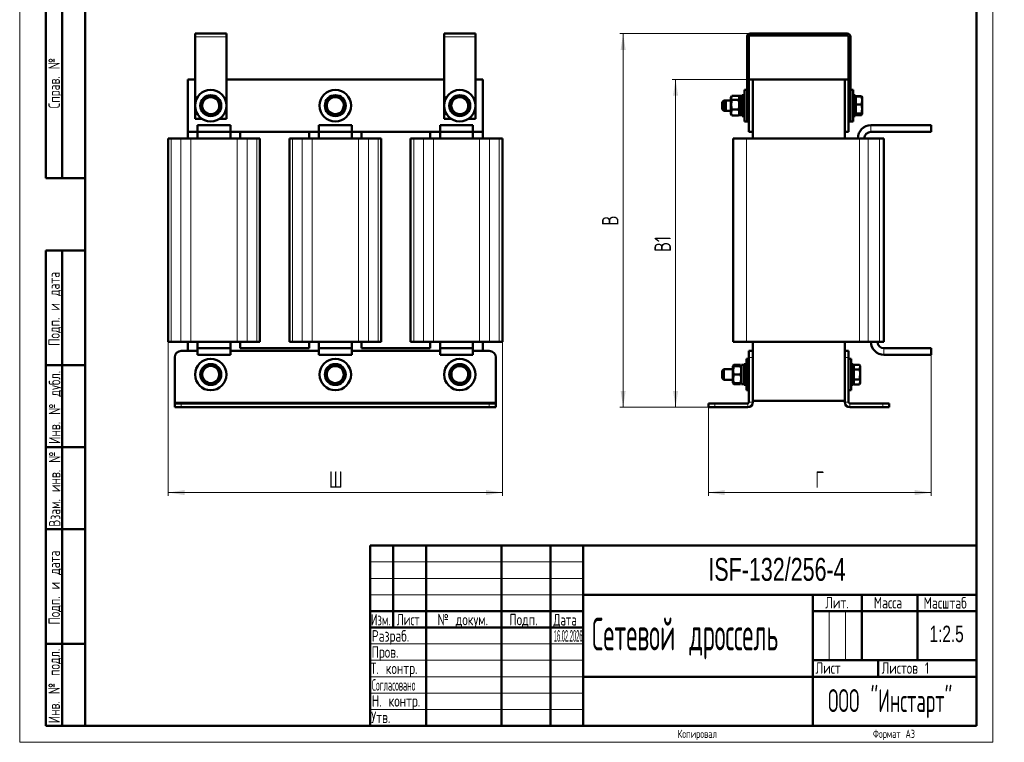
# Model space of a CAD drawing. Header units: millimetres. Extents: x 0 to 751, y 0 to 1050.
# Tile 1 of 2: x 0 to 751, y 0 to 551. Entities that reach past the tile are written whole.
import ezdxf

# ---------------------------------------------------------------- set-up
doc = ezdxf.new("R2010")
doc.units = ezdxf.units.MM
doc.header["$LTSCALE"] = 2.5
doc.linetypes.add('SLD-Сплошная', pattern=[0])
doc.styles.add('SLDTEXTSTYLE0', font='TXT', dxfattribs={"width": 0.7})
doc.styles.add('SLDTEXTSTYLE1', font='TXT', dxfattribs={"width": 0.7, "bigfont": 'bigfont'})
doc.styles.add('SLDTEXTSTYLE2', font='TXT', dxfattribs={"width": 0.705079, "bigfont": 'bigfont'})
doc.styles.add('SLDTEXTSTYLE3', font='TXT', dxfattribs={"width": 0.648852, "bigfont": 'bigfont'})
doc.styles.add('SLDTEXTSTYLE4', font='TXT', dxfattribs={"width": 0.632021, "bigfont": 'bigfont'})
doc.styles.add('SLDTEXTSTYLE5', font='TXT', dxfattribs={"width": 0.625377, "bigfont": 'bigfont'})
doc.styles.add('SLDTEXTSTYLE6', font='TXT', dxfattribs={"width": 0.561593, "bigfont": 'bigfont'})
doc.styles.add('SLDTEXTSTYLE7', font='TXT', dxfattribs={"width": 0.496631, "bigfont": 'bigfont'})
doc.styles.add('SLDTEXTSTYLE8', font='TXT', dxfattribs={"width": 0.300199})
doc.styles.add('SLDTEXTSTYLE9', font='TXT', dxfattribs={"width": 0.482389, "bigfont": 'bigfont'})
doc.dimstyles.new('SLDDIMSTYLE0', dxfattribs={"dimtxt": 12.5, "dimasz": 12.5, "dimexe": 0, "dimexo": 0.0625, "dimgap": 3.125, "dimtad": 2, "dimdec": 1, "dimrnd": 1e-09, "dimzin": 12, "dimdsep": 46, "dimtxsty": 'SLDTEXTSTYLE0', "dimsah": 1, "dimcen": 0.09, "dimadec": 0, "dimazin": 3, "dimtfac": 1, "dimtdec": 3, "dimtofl": 0, "dimtmove": 0, "dimatfit": 3, "dimfxl": 0, "dimfrac": 2, "dimtolj": 1, "dimtzin": 12, "dimarcsym": 0})

# ---------------------------------------------------------------- blocks, each defined once
blk = doc.blocks.new('_D')
at = {"color": 7, "linetype": 'SLD-Сплошная', "lineweight": 0}
for p, q in [((113.27, 305.37), (113.27, 187.9)), ((368.27, 305.37), (368.27, 187.9)), ((113.27, 190.4), (368.27, 190.4))]:
    blk.add_line(p, q, dxfattribs=at)
at = {"color": 7, "linetype": 'SLD-Сплошная', "lineweight": 18}
for points in [[(113.27, 190.4), (125.77, 188.48), (125.77, 192.32)], [(368.27, 190.4), (355.77, 192.32), (355.77, 188.48)]]:
    blk.add_solid(points, dxfattribs=at)
at = {"color": 7, "linetype": 'SLD-Сплошная', "lineweight": 18, "insert": (235.88, 206.51), "char_height": 12.5, "attachment_point": 1, "style": 'SLDTEXTSTYLE1'}
blk.add_mtext('Ш', dxfattribs=at)
blk = doc.blocks.new('_D_1')
at = {"color": 7, "linetype": 'SLD-Сплошная', "lineweight": 0}
for p, q in [((559.36, 505.4), (497.89, 505.4)), ((500.39, 255.4), (500.39, 505.4)), ((525.36, 255.4), (497.89, 255.4))]:
    blk.add_line(p, q, dxfattribs=at)
at = {"color": 7, "linetype": 'SLD-Сплошная', "lineweight": 18}
for points in [[(500.39, 505.4), (498.47, 492.9), (502.31, 492.9)], [(500.39, 255.4), (502.31, 267.9), (498.47, 267.9)]]:
    blk.add_solid(points, dxfattribs=at)
at = {"color": 7, "linetype": 'SLD-Сплошная', "lineweight": 18, "insert": (484.28, 373.73), "char_height": 12.5, "attachment_point": 1, "rotation": 90, "style": 'SLDTEXTSTYLE1'}
blk.add_mtext('В1', dxfattribs=at)
blk = doc.blocks.new('_D_2')
at = {"color": 7, "linetype": 'SLD-Сплошная', "lineweight": 0}
for p, q in [((557.36, 540.4), (457.89, 540.4)), ((460.39, 540.4), (460.39, 255.4)), ((525.36, 255.4), (457.89, 255.4))]:
    blk.add_line(p, q, dxfattribs=at)
at = {"color": 7, "linetype": 'SLD-Сплошная', "lineweight": 18}
for points in [[(460.39, 540.4), (458.47, 527.9), (462.31, 527.9)], [(460.39, 255.4), (462.31, 267.9), (458.47, 267.9)]]:
    blk.add_solid(points, dxfattribs=at)
at = {"color": 7, "linetype": 'SLD-Сплошная', "lineweight": 18, "insert": (444.28, 393.9), "char_height": 12.5, "attachment_point": 1, "rotation": 90, "style": 'SLDTEXTSTYLE1'}
blk.add_mtext('В', dxfattribs=at)
blk = doc.blocks.new('_D_3')
at = {"color": 7, "linetype": 'SLD-Сплошная', "lineweight": 0}
for p, q in [((695.39, 295.37), (695.39, 187.9)), ((525.39, 255.37), (525.39, 187.9)), ((525.39, 190.4), (695.39, 190.4))]:
    blk.add_line(p, q, dxfattribs=at)
at = {"color": 7, "linetype": 'SLD-Сплошная', "lineweight": 18}
for points in [[(525.39, 190.4), (537.89, 188.48), (537.89, 192.32)], [(695.39, 190.4), (682.89, 192.32), (682.89, 188.48)]]:
    blk.add_solid(points, dxfattribs=at)
at = {"color": 7, "linetype": 'SLD-Сплошная', "lineweight": 18, "insert": (606.84, 206.51), "char_height": 12.5, "attachment_point": 1, "style": 'SLDTEXTSTYLE1'}
blk.add_mtext('Г', dxfattribs=at)

msp = doc.modelspace()

# ---------------------------------------------------------------- linework, layer by layer
at = {"color": 7, "linetype": 'SLD-Сплошная', "lineweight": 18}
for p, q in [((0, 1050), (0, 0)), ((742.5, 1050), (742.5, 0)), ((267.5, 137.5), (430, 137.5)), ((267.5, 125), (430, 125)), ((267.5, 112.5), (430, 112.5)), ((617.5, 100), (617.5, 62.5)), ((630, 100), (630, 62.5)), ((267.5, 75), (430, 75)), ((267.5, 62.5), (430, 62.5)), ((267.5, 50), (430, 50)), ((267.5, 37.5), (430, 37.5)), ((267.5, 25), (430, 25)), ((0, 0), (742.5, 0))]:
    msp.add_line(p, q, dxfattribs=at)
at = {"color": 7, "linetype": 'SLD-Сплошная', "lineweight": 50}
for p, q in [((50, 1037.5), (50, 12.5)), ((50, 1037.5), (50, 12.5)), ((730, 12.5), (730, 1037.5)), ((20, 430), (20, 730)), ((20, 430), (20, 730)), ((32.5, 430), (32.5, 730)), ((32.5, 430), (32.5, 730)), ((133.77, 540.4), (157.77, 540.4)), ((133.77, 537.9), (133.77, 540.4)), ((133.77, 537.9), (133.77, 475.4)), ((157.77, 540.4), (157.77, 537.9)), ((157.77, 475.4), (157.77, 537.9)), ((323.77, 537.9), (323.77, 540.4)), ((323.77, 540.4), (347.77, 540.4)), ((323.77, 537.9), (323.77, 475.4)), ((347.77, 540.4), (347.77, 537.9)), ((347.77, 475.4), (347.77, 537.9)), ((554.89, 475.4), (554.89, 537.9)), ((556.39, 505.4), (556.39, 537.9)), ((557.39, 540.4), (631.39, 540.4)), ((557.39, 538.9), (631.39, 538.9)), ((632.39, 537.9), (632.39, 505.4)), ((633.89, 537.9), (633.89, 475.4)), ((128.27, 505.4), (128.27, 465.4)), ((133.77, 505.4), (128.27, 505.4)), ((323.77, 505.4), (157.77, 505.4)), ((353.27, 505.4), (347.77, 505.4)), ((353.27, 465.4), (353.27, 505.4)), ((556.39, 505.4), (556.39, 465.4)), ((556.39, 505.4), (559.39, 505.4)), ((559.39, 505.4), (559.39, 465.4)), ((559.39, 505.4), (559.39, 460.4)), ((559.39, 505.4), (629.39, 505.4)), ((629.39, 505.4), (629.39, 465.4)), ((629.39, 505.4), (632.39, 505.4)), ((629.39, 505.4), (629.39, 460.4)), ((632.39, 505.4), (632.39, 465.4)), ((554.89, 497.4), (552.89, 497.4)), ((552.89, 473.4), (552.89, 497.4)), ((635.89, 497.4), (633.89, 497.4)), ((635.89, 473.4), (635.89, 497.4)), ((138.32, 486.27), (140.56, 489.28)), ((142.8, 492.29), (146.53, 491.85)), ((150.26, 491.42), (151.74, 487.97)), ((236.56, 491.61), (240.3, 491.88)), ((244.04, 492.15), (246.15, 489.05)), ((330.22, 490.45), (333.79, 491.59)), ((337.37, 492.73), (340.14, 490.21)), ((537.24, 489.4), (535.99, 488.15)), ((538.74, 489.4), (537.24, 489.4)), ((537.24, 489.4), (537.24, 481.4)), ((538.74, 489.4), (537.49, 488.15)), ((542.49, 489.4), (538.74, 489.4)), ((538.74, 489.4), (538.74, 481.4)), ((543.16, 492.56), (542.49, 491.4)), ((542.49, 479.4), (542.49, 491.4)), ((548.42, 492.86), (543.36, 492.86)), ((548.42, 489.8), (543.36, 489.8)), ((549.29, 492.76), (548.48, 492.76)), ((549.29, 491.4), (548.64, 492.53)), ((551.29, 492.8), (549.29, 492.8)), ((549.29, 478), (549.29, 492.8)), ((552.89, 493.4), (551.29, 493.4)), ((551.29, 477.4), (551.29, 493.4)), ((637.49, 493.4), (635.89, 493.4)), ((637.49, 477.4), (637.49, 493.4)), ((637.79, 492.15), (637.49, 492.15)), ((637.79, 491.61), (637.49, 491.61)), ((637.79, 491.27), (637.49, 490.97)), ((642.21, 492.73), (637.79, 492.73)), ((637.79, 492.73), (637.79, 492.29)), ((642.21, 492.29), (637.79, 492.29)), ((637.79, 492.29), (637.79, 486.27)), ((642.49, 492.22), (642.21, 492.73)), ((642.21, 492.29), (642.79, 491.85)), ((642.21, 486.27), (642.79, 489.28)), ((642.79, 491.9), (642.57, 492.27)), ((642.79, 489.28), (642.79, 491.9)), ((642.79, 482.83), (642.79, 489.28)), ((141.29, 479.38), (139.8, 482.83)), ((153.23, 484.52), (150.98, 481.52)), ((233.29, 484.85), (234.92, 488.23)), ((237.5, 478.64), (235.39, 481.75)), ((248.26, 485.95), (246.62, 482.57)), ((328.62, 483.11), (329.42, 486.78)), ((342.92, 487.68), (342.12, 484.02)), ((535.99, 482.65), (535.99, 488.15)), ((535.99, 482.65), (537.24, 481.4)), ((537.24, 481.4), (538.74, 481.4)), ((537.49, 482.65), (537.49, 488.15)), ((537.49, 482.65), (538.74, 481.4)), ((538.74, 481.4), (542.49, 481.4)), ((548.42, 482.34), (543.36, 482.34)), ((642.21, 486.27), (637.79, 486.27)), ((637.79, 486.27), (637.79, 479.38)), ((642.21, 479.38), (642.79, 482.83)), ((642.79, 478.94), (642.79, 482.83)), ((133.77, 475.4), (139.14, 475.4)), ((148.74, 478.51), (145.01, 478.94)), ((152.4, 475.4), (157.77, 475.4)), ((244.99, 479.19), (241.24, 478.92)), ((323.77, 475.4), (329.14, 475.4)), ((334.18, 478.06), (331.4, 480.59)), ((341.33, 480.35), (337.75, 479.21)), ((342.4, 475.4), (347.77, 475.4)), ((542.49, 479.4), (543.16, 478.24)), ((543.22, 478.28), (543.36, 477.93)), ((548.42, 477.93), (543.36, 477.93)), ((548.42, 477.93), (548.61, 478.28)), ((549.29, 478.04), (548.48, 478.04)), ((548.64, 478.27), (549.29, 479.4)), ((549.29, 478), (551.29, 478)), ((551.29, 477.4), (552.89, 477.4)), ((552.89, 473.4), (554.89, 473.4)), ((554.89, 473.4), (554.89, 475.4)), ((554.89, 475.4), (556.39, 475.4)), ((554.89, 473.4), (556.39, 473.4)), ((633.89, 475.4), (632.39, 475.4)), ((632.39, 473.4), (633.89, 473.4)), ((633.89, 473.4), (633.89, 475.4)), ((633.89, 473.4), (635.89, 473.4)), ((635.89, 477.4), (637.49, 477.4)), ((637.49, 479.82), (637.79, 479.52)), ((637.79, 478.64), (637.49, 478.64)), ((642.21, 479.38), (637.79, 479.38)), ((637.79, 479.38), (637.79, 478.51)), ((642.21, 478.51), (637.79, 478.51)), ((637.79, 478.51), (637.79, 478.06)), ((642.21, 478.06), (637.79, 478.06)), ((642.21, 478.51), (642.79, 478.94)), ((642.49, 478.57), (642.21, 478.06)), ((642.21, 478.06), (642.3, 478.45)), ((642.57, 478.52), (642.79, 478.9)), ((135.77, 465.4), (135.77, 470.4)), ((135.77, 470.4), (160.77, 470.4)), ((160.77, 465.4), (160.77, 470.4)), ((228.27, 465.4), (228.27, 470.4)), ((228.27, 470.4), (253.27, 470.4)), ((253.27, 465.4), (253.27, 470.4)), ((320.77, 470.4), (345.77, 470.4)), ((320.77, 465.4), (320.77, 470.4)), ((345.77, 465.4), (345.77, 470.4)), ((649.39, 470.4), (695.39, 470.4)), ((695.39, 465.4), (695.39, 470.4)), ((113.27, 305.4), (113.27, 460.4)), ((113.27, 460.4), (115.65, 460.4)), ((115.65, 460.4), (123.03, 460.4)), ((123.03, 460.4), (130.65, 460.4)), ((128.27, 465.4), (135.77, 465.4)), ((128.27, 465.4), (128.27, 460.4)), ((130.65, 460.4), (165.9, 460.4)), ((135.77, 465.4), (160.77, 465.4)), ((135.77, 465.4), (135.77, 460.4)), ((160.77, 465.4), (228.27, 465.4)), ((160.77, 460.4), (160.77, 465.4)), ((165.9, 460.4), (173.52, 460.4)), ((168.27, 465.4), (168.27, 460.4)), ((173.52, 460.4), (180.89, 460.4)), ((180.89, 460.4), (183.27, 460.4)), ((183.27, 460.4), (183.27, 305.4)), ((205.77, 305.4), (205.77, 460.4)), ((205.77, 460.4), (208.15, 460.4)), ((208.15, 460.4), (215.53, 460.4)), ((215.53, 460.4), (223.15, 460.4)), ((220.77, 460.4), (220.77, 465.4)), ((223.15, 460.4), (258.4, 460.4)), ((228.27, 465.4), (253.27, 465.4)), ((228.27, 465.4), (228.27, 460.4)), ((253.27, 465.4), (320.77, 465.4)), ((253.27, 460.4), (253.27, 465.4)), ((258.4, 460.4), (266.02, 460.4)), ((260.77, 465.4), (260.77, 460.4)), ((266.02, 460.4), (273.39, 460.4)), ((273.39, 460.4), (275.77, 460.4)), ((275.77, 460.4), (275.77, 305.4)), ((298.27, 305.4), (298.27, 460.4)), ((298.27, 460.4), (300.65, 460.4)), ((300.65, 460.4), (308.03, 460.4)), ((308.03, 460.4), (315.65, 460.4)), ((313.27, 460.4), (313.27, 465.4)), ((315.65, 460.4), (350.9, 460.4)), ((320.77, 465.4), (345.77, 465.4)), ((320.77, 465.4), (320.77, 460.4)), ((345.77, 465.4), (353.27, 465.4)), ((345.77, 460.4), (345.77, 465.4)), ((350.9, 460.4), (358.52, 460.4)), ((353.27, 460.4), (353.27, 465.4)), ((358.52, 460.4), (365.89, 460.4)), ((365.89, 460.4), (368.27, 460.4)), ((368.27, 460.4), (368.27, 305.4)), ((544.39, 305.4), (544.39, 460.4)), ((544.39, 460.4), (554.39, 460.4)), ((554.39, 460.4), (640.71, 460.4)), ((556.39, 465.4), (559.39, 465.4)), ((629.39, 465.4), (632.39, 465.4)), ((640.71, 460.4), (647.19, 460.4)), ((647.19, 460.4), (655.87, 460.4)), ((649.39, 465.4), (695.39, 465.4)), ((655.87, 460.4), (659.39, 460.4)), ((659.39, 460.4), (659.39, 305.4)), ((20, 430), (50, 430)), ((20, 12.5), (20, 375)), ((20, 375), (50, 375)), ((32.5, 12.5), (32.5, 375)), ((115.65, 305.4), (113.27, 305.4)), ((115.65, 305.4), (123.03, 305.4)), ((130.65, 305.4), (123.03, 305.4)), ((128.27, 305.4), (128.27, 298.4)), ((130.65, 305.4), (165.9, 305.4)), ((135.77, 305.4), (135.77, 300.4)), ((160.77, 300.4), (160.77, 305.4)), ((173.52, 305.4), (165.9, 305.4)), ((168.27, 305.4), (168.27, 300.4)), ((173.52, 305.4), (180.89, 305.4)), ((183.27, 305.4), (180.89, 305.4)), ((208.15, 305.4), (205.77, 305.4)), ((208.15, 305.4), (215.53, 305.4)), ((223.15, 305.4), (215.53, 305.4)), ((220.77, 300.4), (220.77, 305.4)), ((223.15, 305.4), (258.4, 305.4)), ((228.27, 305.4), (228.27, 300.4)), ((253.27, 300.4), (253.27, 305.4)), ((266.02, 305.4), (258.4, 305.4)), ((260.77, 305.4), (260.77, 300.4)), ((266.02, 305.4), (273.39, 305.4)), ((275.77, 305.4), (273.39, 305.4)), ((300.65, 305.4), (298.27, 305.4)), ((300.65, 305.4), (308.03, 305.4)), ((315.65, 305.4), (308.03, 305.4)), ((313.27, 300.4), (313.27, 305.4)), ((315.65, 305.4), (350.9, 305.4)), ((320.77, 305.4), (320.77, 300.4)), ((345.77, 300.4), (345.77, 305.4)), ((358.52, 305.4), (350.9, 305.4)), ((353.27, 298.4), (353.27, 305.4)), ((358.52, 305.4), (365.89, 305.4)), ((368.27, 305.4), (365.89, 305.4)), ((554.39, 305.4), (544.39, 305.4)), ((554.39, 305.4), (640.71, 305.4)), ((559.39, 305.4), (559.39, 298.4)), ((629.39, 305.4), (629.39, 298.4)), ((647.19, 305.4), (640.71, 305.4)), ((647.19, 305.4), (655.87, 305.4)), ((659.39, 305.4), (655.87, 305.4)), ((118.27, 259.4), (118.27, 293.4)), ((123.27, 298.4), (135.77, 298.4)), ((160.77, 300.4), (135.77, 300.4)), ((135.77, 300.4), (135.77, 295.4)), ((160.77, 295.4), (135.77, 295.4)), ((160.77, 300.4), (160.77, 295.4)), ((160.77, 298.4), (228.27, 298.4)), ((168.27, 300.4), (220.77, 300.4)), ((253.27, 300.4), (228.27, 300.4)), ((228.27, 300.4), (228.27, 295.4)), ((253.27, 295.4), (228.27, 295.4)), ((253.27, 300.4), (253.27, 295.4)), ((253.27, 298.4), (320.77, 298.4)), ((260.77, 300.4), (313.27, 300.4)), ((320.77, 300.4), (320.77, 295.4)), ((345.77, 300.4), (320.77, 300.4)), ((345.77, 295.4), (320.77, 295.4)), ((345.77, 300.4), (345.77, 295.4)), ((345.77, 298.4), (358.27, 298.4)), ((363.27, 293.4), (363.27, 259.4)), ((556.39, 293.4), (556.39, 298.4)), ((556.39, 298.4), (559.39, 298.4)), ((556.39, 293.4), (556.39, 259.4)), ((559.39, 298.4), (559.39, 293.4)), ((559.39, 293.4), (559.39, 259.4)), ((629.39, 298.4), (632.39, 298.4)), ((629.39, 293.4), (629.39, 298.4)), ((629.39, 259.4), (629.39, 293.4)), ((632.39, 298.4), (632.39, 293.4)), ((632.39, 259.4), (632.39, 293.4)), ((695.39, 300.4), (659.39, 300.4)), ((695.39, 295.4), (659.39, 295.4)), ((695.39, 300.4), (695.39, 295.4)), ((50, 287.5), (20, 287.5)), ((139.27, 284.15), (142.52, 286.03)), ((145.77, 287.9), (149.02, 286.03)), ((239.36, 287.77), (242.9, 286.54)), ((332.99, 287.37), (336.71, 286.83)), ((340.42, 286.29), (341.81, 282.8)), ((544.28, 286.91), (543.99, 286.4)), ((543.99, 274.4), (543.99, 286.4)), ((544.42, 287.14), (544.28, 286.91)), ((544.28, 286.9), (544.86, 286.95)), ((544.71, 287.03), (544.86, 287.66)), ((549.92, 287.66), (544.86, 287.66)), ((549.92, 286.95), (544.86, 286.95)), ((549.92, 286.85), (544.86, 286.85)), ((549.92, 287.66), (550.11, 287.06)), ((550.25, 287.14), (549.92, 287.66)), ((549.92, 286.95), (550.36, 286.92)), ((550.48, 286.93), (550.34, 287.19)), ((550.79, 286.4), (550.49, 286.91)), ((552.79, 287.8), (550.79, 287.8)), ((550.79, 273), (550.79, 287.8)), ((554.39, 288.4), (552.79, 288.4)), ((552.79, 272.4), (552.79, 288.4)), ((556.39, 292.4), (554.39, 292.4)), ((554.39, 268.4), (554.39, 292.4)), ((634.39, 292.4), (632.39, 292.4)), ((634.39, 268.4), (634.39, 292.4)), ((635.99, 288.4), (634.39, 288.4)), ((635.99, 272.4), (635.99, 288.4)), ((636.29, 286.27), (635.99, 285.97)), ((640.71, 287.9), (636.29, 287.9)), ((636.29, 287.9), (636.29, 284.15)), ((641.29, 286.9), (640.71, 287.9)), ((640.71, 284.15), (641.29, 286.03)), ((641.29, 286.03), (641.29, 286.9)), ((641.29, 280.4), (641.29, 286.03)), ((139.27, 276.65), (139.27, 280.4)), ((152.27, 284.15), (152.27, 280.4)), ((233.68, 282.86), (236.52, 285.31)), ((235.1, 275.49), (234.39, 279.17)), ((247.86, 277.94), (245.02, 275.48)), ((246.45, 285.31), (247.16, 281.62)), ((328.34, 281.48), (330.67, 284.43)), ((331.12, 274.51), (329.73, 277.99)), ((343.2, 279.32), (340.87, 276.37)), ((537.24, 284.4), (535.99, 283.15)), ((535.99, 277.65), (535.99, 283.15)), ((543.99, 284.4), (537.24, 284.4)), ((537.24, 284.4), (537.24, 276.4)), ((549.92, 280.3), (544.86, 280.3)), ((636.29, 284.15), (636.29, 276.65)), ((640.71, 284.15), (636.29, 284.15)), ((640.71, 276.65), (641.29, 280.4)), ((641.29, 274.77), (641.29, 280.4)), ((145.77, 272.89), (142.52, 274.77)), ((152.27, 276.65), (149.02, 274.77)), ((242.19, 273.03), (238.64, 274.26)), ((338.55, 273.43), (334.84, 273.97)), ((535.99, 277.65), (537.24, 276.4)), ((537.24, 276.4), (543.99, 276.4)), ((543.99, 274.4), (544.28, 273.89)), ((544.28, 273.89), (544.42, 273.66)), ((549.92, 273.85), (544.86, 273.85)), ((549.92, 273.14), (544.86, 273.14)), ((550.25, 273.66), (549.92, 273.14)), ((550.34, 273.61), (550.49, 273.89)), ((550.49, 273.89), (550.79, 274.4)), ((550.79, 273), (552.79, 273)), ((552.79, 272.4), (554.39, 272.4)), ((634.39, 272.4), (635.99, 272.4)), ((635.99, 274.82), (636.29, 274.52)), ((640.71, 276.65), (636.29, 276.65)), ((636.29, 276.65), (636.29, 272.89)), ((640.71, 272.89), (636.29, 272.89)), ((640.71, 272.89), (641.29, 274.77)), ((640.71, 272.89), (641.29, 273.9)), ((641.29, 273.9), (641.29, 274.77)), ((554.39, 268.4), (556.39, 268.4)), ((632.39, 268.4), (634.39, 268.4)), ((118.27, 259.4), (118.27, 258.4)), ((118.27, 255.4), (118.27, 258.4)), ((118.27, 258.4), (123.27, 258.4)), ((123.27, 258.4), (358.27, 258.4)), ((358.27, 258.4), (363.27, 258.4)), ((363.27, 258.4), (363.27, 259.4)), ((363.27, 258.4), (363.27, 255.4)), ((525.39, 255.4), (525.39, 258.4)), ((525.39, 258.4), (530.39, 258.4)), ((530.39, 258.4), (555.39, 258.4)), ((559.39, 260.4), (629.39, 260.4)), ((633.39, 258.4), (658.39, 258.4)), ((658.39, 258.4), (663.39, 258.4)), ((663.39, 258.4), (663.39, 255.4)), ((123.27, 255.4), (118.27, 255.4)), ((123.27, 255.4), (358.27, 255.4)), ((363.27, 255.4), (358.27, 255.4)), ((530.39, 255.4), (525.39, 255.4)), ((530.39, 255.4), (555.39, 255.4)), ((633.39, 255.4), (658.39, 255.4)), ((663.39, 255.4), (658.39, 255.4)), ((50, 225), (20, 225)), ((50, 162.5), (20, 162.5)), ((267.5, 150), (730, 150)), ((267.5, 150), (267.5, 12.5)), ((285, 87.5), (285, 150)), ((310, 150), (310, 12.5)), ((367.5, 150), (367.5, 12.5)), ((405, 150), (405, 12.5)), ((430, 150), (430, 12.5)), ((430, 112.5), (730, 112.5)), ((605, 112.5), (605, 12.5)), ((642.5, 112.5), (642.5, 62.5)), ((685, 112.5), (685, 62.5)), ((267.5, 100), (430, 100)), ((605, 100), (730, 100)), ((267.5, 87.5), (430, 87.5)), ((20, 75), (50, 75)), ((605, 62.5), (730, 62.5)), ((655, 62.5), (655, 50)), ((430, 50), (730, 50)), ((20, 12.5), (50, 12.5)), ((50, 12.5), (730, 12.5))]:
    msp.add_line(p, q, dxfattribs=at)
at = {"color": 8, "linetype": 'SLD-Сплошная', "lineweight": 18}
for p, q in [((133.77, 537.9), (157.77, 537.9)), ((323.77, 537.9), (347.77, 537.9)), ((556.39, 537.9), (554.89, 537.9)), ((557.39, 538.9), (557.39, 540.4)), ((631.39, 538.9), (631.39, 540.4)), ((632.39, 537.9), (633.89, 537.9)), ((649.39, 465.4), (649.39, 470.4)), ((115.65, 460.4), (115.65, 305.4)), ((123.03, 305.4), (123.03, 460.4)), ((130.65, 460.4), (130.65, 305.4)), ((165.9, 305.4), (165.9, 460.4)), ((173.52, 460.4), (173.52, 305.4)), ((180.89, 305.4), (180.89, 460.4)), ((208.15, 460.4), (208.15, 305.4)), ((215.53, 305.4), (215.53, 460.4)), ((223.15, 460.4), (223.15, 305.4)), ((258.4, 305.4), (258.4, 460.4)), ((266.02, 460.4), (266.02, 305.4)), ((273.39, 305.4), (273.39, 460.4)), ((300.65, 460.4), (300.65, 305.4)), ((308.03, 305.4), (308.03, 460.4)), ((315.65, 460.4), (315.65, 305.4)), ((350.9, 305.4), (350.9, 460.4)), ((358.52, 460.4), (358.52, 305.4)), ((365.89, 305.4), (365.89, 460.4)), ((554.39, 460.4), (554.39, 305.4)), ((640.71, 305.4), (640.71, 460.4)), ((647.19, 460.4), (647.19, 305.4)), ((655.87, 305.4), (655.87, 460.4)), ((559.39, 293.4), (556.39, 293.4)), ((632.39, 293.4), (629.39, 293.4)), ((659.39, 300.4), (659.39, 295.4)), ((363.27, 259.4), (118.27, 259.4)), ((123.27, 258.4), (123.27, 255.4)), ((358.27, 255.4), (358.27, 258.4)), ((530.39, 258.4), (530.39, 255.4)), ((555.39, 255.4), (555.39, 258.4)), ((556.39, 259.4), (559.39, 259.4)), ((632.39, 259.4), (629.39, 259.4)), ((633.39, 255.4), (633.39, 258.4)), ((658.39, 255.4), (658.39, 258.4))]:
    msp.add_line(p, q, dxfattribs=at)
at = {"color": 7, "linetype": 'SLD-Сплошная', "lineweight": 50}
for centre, radius in [((145.77, 485.4), 12), ((240.77, 485.4), 12), ((335.77, 485.4), 12), ((145.77, 485.4), 8), ((240.77, 485.4), 8), ((335.77, 485.4), 8), ((145.77, 280.4), 12), ((145.77, 280.4), 8), ((240.77, 280.4), 12), ((240.77, 280.4), 8), ((335.77, 280.4), 12), ((335.77, 280.4), 8)]:
    msp.add_circle(centre, radius, dxfattribs=at)
for centre, radius, start, end in [((557.39, 537.9), 2.5, 90, 180), ((557.39, 537.9), 1, 90, 180), ((631.39, 537.9), 2.5, 0, 90), ((631.39, 537.9), 1, 0, 90), ((145.77, 485.4), 6.5, 143.31178, 203.31178), ((145.77, 485.4), 6.5, 83.31178, 143.31178), ((145.77, 485.4), 6.5, 23.31178, 83.31178), ((240.77, 485.4), 6.5, 94.1744, 154.1744), ((240.77, 485.4), 6.5, 34.1744, 94.1744), ((240.77, 485.4), 6.5, 334.1744, 34.1744), ((335.77, 485.4), 6.5, 107.73252, 167.73252), ((335.77, 485.4), 6.5, 47.73252, 107.73252), ((335.77, 485.4), 6.5, 347.73252, 47.73252), ((145.77, 485.4), 6.5, 203.31178, 263.31178), ((145.77, 485.4), 6.5, 263.31178, 323.31178), ((145.77, 485.4), 6.5, 323.31178, 23.31178), ((240.77, 485.4), 6.5, 154.1744, 214.1744), ((240.77, 485.4), 6.5, 214.1744, 274.1744), ((240.77, 485.4), 6.5, 274.1744, 334.1744), ((335.77, 485.4), 6.5, 167.73252, 227.73252), ((335.77, 485.4), 6.5, 287.73252, 347.73252), ((335.77, 485.4), 6.5, 227.73252, 287.73252), ((649.39, 460.4), 10, 90, 180), ((649.39, 460.4), 5, 90, 180), ((659.39, 305.4), 10, 180, 270), ((659.39, 305.4), 5, 180, 270), ((123.27, 293.4), 5, 90, 180), ((358.27, 293.4), 5, 0, 90), ((145.77, 280.4), 6.5, 120, 180), ((145.77, 280.4), 6.5, 60, 120), ((145.77, 280.4), 6.5, 360, 60), ((240.77, 280.4), 6.5, 70.86263, 130.86263), ((240.77, 280.4), 6.5, 10.86263, 70.86263), ((335.77, 280.4), 6.5, 81.72525, 141.72525), ((335.77, 280.4), 6.5, 21.72525, 81.72525), ((145.77, 280.4), 6.5, 180, 240), ((145.77, 280.4), 6.5, 300, 360), ((240.77, 280.4), 6.5, 130.86263, 190.86263), ((240.77, 280.4), 6.5, 190.86263, 250.86263), ((240.77, 280.4), 6.5, 310.86263, 10.86263), ((335.77, 280.4), 6.5, 141.72525, 201.72525), ((335.77, 280.4), 6.5, 201.72525, 261.72525), ((335.77, 280.4), 6.5, 321.72525, 21.72525), ((145.77, 280.4), 6.5, 240, 300), ((240.77, 280.4), 6.5, 250.86263, 310.86263), ((335.77, 280.4), 6.5, 261.72525, 321.72525), ((555.39, 259.4), 4, 270, 0), ((555.39, 259.4), 1, 270, 360), ((633.39, 259.4), 4, 180, 270), ((633.39, 259.4), 1, 180, 270)]:
    msp.add_arc(centre, radius, start, end, dxfattribs=at)
for points, knots in [([(140.56, 489.28), (140.61, 489.35), (141.37, 490.37), (142.11, 491.37), (142.8, 492.29)], [0, 0, 0, 0, 0.070215, 1, 1, 1, 1]), ([(146.53, 491.85), (146.62, 491.84), (147.88, 491.7), (149.11, 491.55), (150.26, 491.42)], [0, 0, 0, 0, 0.070215, 1, 1, 1, 1]), ([(234.92, 488.23), (234.96, 488.31), (235.51, 489.45), (236.05, 490.57), (236.56, 491.61)], [0, 0, 0, 0, 0.070215, 1, 1, 1, 1]), ([(240.3, 491.88), (240.39, 491.89), (241.65, 491.98), (242.89, 492.07), (244.04, 492.15)], [0, 0, 0, 0, 0.070215, 1, 1, 1, 1]), ([(246.15, 489.05), (246.16, 489.03), (246.87, 487.98), (247.57, 486.96), (248.26, 485.95)], [0, 0, 0, 0, 0.01721, 1, 1, 1, 1]), ([(329.42, 486.78), (329.44, 486.87), (329.71, 488.11), (329.97, 489.32), (330.22, 490.45)], [0, 0, 0, 0, 0.0702148, 1, 1, 1, 1]), ([(333.79, 491.59), (333.88, 491.62), (335.08, 492), (336.27, 492.38), (337.37, 492.73)], [0, 0, 0, 0, 0.070215, 1, 1, 1, 1]), ([(340.14, 490.21), (340.16, 490.19), (341.1, 489.34), (342.02, 488.51), (342.92, 487.68)], [0, 0, 0, 0, 0.01721, 1, 1, 1, 1]), ([(543.36, 489.8), (543.19, 490.07), (542.86, 490.61), (542.67, 491.65), (543.09, 492.39), (543.36, 492.86)], [0, 0, 0, 0, 0.264862, 0.535468, 1, 1, 1, 1]), ([(543.36, 482.34), (543.2, 482.95), (542.88, 484.19), (542.66, 486.73), (543.08, 488.58), (543.36, 489.8)], [0, 0, 0, 0, 0.251406, 0.507583, 1, 1, 1, 1]), ([(548.42, 492.86), (548.59, 492.6), (548.92, 492.06), (549.11, 491.02), (548.69, 490.27), (548.42, 489.8)], [0, 0, 0, 0, 0.264862, 0.535468, 1, 1, 1, 1]), ([(548.42, 489.8), (548.58, 489.19), (548.9, 487.95), (549.12, 485.41), (548.7, 483.56), (548.42, 482.34)], [0, 0, 0, 0, 0.251406, 0.507583, 1, 1, 1, 1]), ([(642.79, 489.28), (642.79, 489.35), (642.78, 490.37), (642.48, 491.37), (642.21, 492.29)], [0, 0, 0, 0, 0.070215, 1, 1, 1, 1]), ([(139.8, 482.83), (139.79, 482.85), (139.29, 484.01), (138.8, 485.15), (138.32, 486.27)], [0, 0, 0, 0, 0.01721, 1, 1, 1, 1]), ([(150.98, 481.52), (150.93, 481.44), (150.17, 480.43), (149.43, 479.43), (148.74, 478.51)], [0, 0, 0, 0, 0.070215, 1, 1, 1, 1]), ([(151.74, 487.97), (151.75, 487.95), (152.25, 486.79), (152.74, 485.65), (153.23, 484.52)], [0, 0, 0, 0, 0.01721, 1, 1, 1, 1]), ([(235.39, 481.75), (235.38, 481.77), (234.67, 482.81), (233.97, 483.84), (233.29, 484.85)], [0, 0, 0, 0, 0.01721, 1, 1, 1, 1]), ([(246.62, 482.57), (246.58, 482.49), (246.03, 481.35), (245.49, 480.23), (244.99, 479.19)], [0, 0, 0, 0, 0.0702148, 1, 1, 1, 1]), ([(331.4, 480.59), (331.38, 480.6), (330.45, 481.46), (329.53, 482.29), (328.62, 483.11)], [0, 0, 0, 0, 0.01721, 1, 1, 1, 1]), ([(342.12, 484.02), (342.1, 483.93), (341.83, 482.69), (341.57, 481.48), (341.33, 480.35)], [0, 0, 0, 0, 0.070215, 1, 1, 1, 1]), ([(543.36, 477.93), (543.19, 478.32), (542.86, 479.09), (542.67, 480.59), (543.09, 481.66), (543.36, 482.34)], [0, 0, 0, 0, 0.2648623, 0.535468, 1, 1, 1, 1]), ([(548.42, 482.34), (548.59, 481.96), (548.92, 481.18), (549.11, 479.68), (548.69, 478.61), (548.42, 477.93)], [0, 0, 0, 0, 0.264862, 0.535468, 1, 1, 1, 1]), ([(642.79, 482.83), (642.79, 482.85), (642.79, 484.01), (642.5, 485.15), (642.21, 486.27)], [0, 0, 0, 0, 0.01721, 1, 1, 1, 1]), ([(145.01, 478.94), (144.93, 478.95), (143.67, 479.1), (142.43, 479.25), (141.29, 479.38)], [0, 0, 0, 0, 0.070215, 1, 1, 1, 1]), ([(241.24, 478.92), (241.16, 478.91), (239.89, 478.82), (238.65, 478.73), (237.5, 478.64)], [0, 0, 0, 0, 0.0702148, 1, 1, 1, 1]), ([(337.75, 479.21), (337.67, 479.18), (336.46, 478.79), (335.28, 478.42), (334.18, 478.06)], [0, 0, 0, 0, 0.070215, 1, 1, 1, 1]), ([(642.79, 478.94), (642.79, 478.95), (642.78, 479.1), (642.48, 479.25), (642.21, 479.38)], [0, 0, 0, 0, 0.070215, 1, 1, 1, 1]), ([(142.52, 286.03), (142.6, 286.07), (143.7, 286.71), (144.77, 287.33), (145.77, 287.9)], [0, 0, 0, 0, 0.070215, 1, 1, 1, 1]), ([(149.02, 286.03), (149.1, 285.98), (150.2, 285.35), (151.27, 284.73), (152.27, 284.15)], [0, 0, 0, 0, 0.070215, 1, 1, 1, 1]), ([(236.52, 285.31), (236.59, 285.37), (237.54, 286.2), (238.48, 287.01), (239.36, 287.77)], [0, 0, 0, 0, 0.0702148, 1, 1, 1, 1]), ([(242.9, 286.54), (242.99, 286.51), (244.18, 286.1), (245.36, 285.69), (246.45, 285.31)], [0, 0, 0, 0, 0.0702148, 1, 1, 1, 1]), ([(330.67, 284.43), (330.72, 284.5), (331.51, 285.49), (332.28, 286.46), (332.99, 287.37)], [0, 0, 0, 0, 0.070215, 1, 1, 1, 1]), ([(336.71, 286.83), (336.8, 286.82), (338.05, 286.64), (339.28, 286.46), (340.42, 286.29)], [0, 0, 0, 0, 0.0702148, 1, 1, 1, 1]), ([(544.86, 280.3), (544.7, 280.84), (544.38, 281.93), (544.16, 284.15), (544.58, 285.78), (544.86, 286.85)], [0, 0, 0, 0, 0.2514061, 0.5075832, 1, 1, 1, 1]), ([(544.86, 286.85), (544.69, 286.86), (544.35, 286.87), (544.31, 286.89), (544.29, 286.9)], [0, 0, 0, 0, 0.517609, 1, 1, 1, 1]), ([(544.86, 287.66), (544.66, 287.49), (544.46, 287.31), (544.42, 287.14), (544.42, 287.14)], [0, 0, 0, 0, 0.991187, 1, 1, 1, 1]), ([(550.47, 286.9), (550.48, 286.9), (550.58, 286.88), (550.24, 286.86), (549.92, 286.85)], [0, 0, 0, 0, 0.09061, 1, 1, 1, 1]), ([(549.92, 286.85), (550.08, 286.31), (550.4, 285.22), (550.62, 283), (550.2, 281.37), (549.92, 280.3)], [0, 0, 0, 0, 0.2514061, 0.5075832, 1, 1, 1, 1]), ([(641.29, 286.03), (641.29, 286.07), (641.28, 286.71), (640.98, 287.33), (640.71, 287.9)], [0, 0, 0, 0, 0.070215, 1, 1, 1, 1]), ([(139.27, 280.4), (139.27, 280.42), (139.27, 281.69), (139.27, 282.93), (139.27, 284.15)], [0, 0, 0, 0, 0.01721, 1, 1, 1, 1]), ([(152.27, 280.4), (152.27, 280.38), (152.27, 279.11), (152.27, 277.87), (152.27, 276.65)], [0, 0, 0, 0, 0.01721, 1, 1, 1, 1]), ([(234.39, 279.17), (234.38, 279.2), (234.15, 280.44), (233.91, 281.66), (233.68, 282.86)], [0, 0, 0, 0, 0.01721, 1, 1, 1, 1]), ([(247.16, 281.62), (247.16, 281.6), (247.4, 280.36), (247.63, 279.14), (247.86, 277.94)], [0, 0, 0, 0, 0.01721, 1, 1, 1, 1]), ([(329.73, 277.99), (329.73, 278.01), (329.26, 279.19), (328.8, 280.34), (328.34, 281.48)], [0, 0, 0, 0, 0.01721, 1, 1, 1, 1]), ([(341.81, 282.8), (341.82, 282.78), (342.29, 281.61), (342.75, 280.45), (343.2, 279.32)], [0, 0, 0, 0, 0.01721, 1, 1, 1, 1]), ([(544.86, 273.85), (544.69, 274.41), (544.36, 275.54), (544.17, 277.74), (544.59, 279.31), (544.86, 280.3)], [0, 0, 0, 0, 0.264862, 0.535468, 1, 1, 1, 1]), ([(549.92, 280.3), (550.09, 279.74), (550.42, 278.61), (550.61, 276.41), (550.19, 274.84), (549.92, 273.85)], [0, 0, 0, 0, 0.264862, 0.535468, 1, 1, 1, 1]), ([(641.29, 280.4), (641.29, 280.42), (641.29, 281.69), (641, 282.93), (640.71, 284.15)], [0, 0, 0, 0, 0.01721, 1, 1, 1, 1]), ([(142.52, 274.77), (142.44, 274.81), (141.35, 275.45), (140.27, 276.07), (139.27, 276.65)], [0, 0, 0, 0, 0.070215, 1, 1, 1, 1]), ([(149.02, 274.77), (148.94, 274.73), (147.85, 274.09), (146.77, 273.47), (145.77, 272.89)], [0, 0, 0, 0, 0.070215, 1, 1, 1, 1]), ([(238.64, 274.26), (238.56, 274.29), (237.36, 274.7), (236.19, 275.11), (235.1, 275.49)], [0, 0, 0, 0, 0.070215, 1, 1, 1, 1]), ([(245.02, 275.48), (244.96, 275.42), (244, 274.6), (243.06, 273.78), (242.19, 273.03)], [0, 0, 0, 0, 0.070215, 1, 1, 1, 1]), ([(334.84, 273.97), (334.75, 273.98), (333.49, 274.16), (332.26, 274.34), (331.12, 274.51)], [0, 0, 0, 0, 0.0702148, 1, 1, 1, 1]), ([(340.87, 276.37), (340.82, 276.3), (340.03, 275.31), (339.26, 274.33), (338.55, 273.43)], [0, 0, 0, 0, 0.070215, 1, 1, 1, 1]), ([(544.29, 273.9), (544.29, 273.9), (544.2, 273.88), (544.54, 273.87), (544.86, 273.85)], [0, 0, 0, 0, 0.0486683, 1, 1, 1, 1]), ([(544.86, 273.14), (544.66, 273.31), (544.46, 273.48), (544.42, 273.66), (544.42, 273.66)], [0, 0, 0, 0, 0.991187, 1, 1, 1, 1]), ([(549.92, 273.85), (550.1, 273.86), (550.42, 273.87), (550.46, 273.89), (550.47, 273.9)], [0, 0, 0, 0, 0.541439, 1, 1, 1, 1]), ([(641.29, 274.77), (641.29, 274.81), (641.28, 275.45), (640.98, 276.07), (640.71, 276.65)], [0, 0, 0, 0, 0.070215, 1, 1, 1, 1])]:
    msp.add_open_spline(points, degree=3, knots=knots, dxfattribs=at)

# ---------------------------------------------------------------- texts
at = {"color": 7, "linetype": 'Continuous', "lineweight": 0, "char_height": 8.75, "attachment_point": 2, "rotation": 90, "style": 'SLDTEXTSTYLE1'}
for s, insert in [('Справ. №', (21.92, 502.53)), ('Подп. и дата', (21.81, 330.44)), ('Инв. № дубл.', (22.24, 255.34)), ('Взам. инв. №', (22.3, 193.01)), ('Подп. и дата', (21.99, 117.94)), ('Инв. № подл.', (21.91, 42.95))]:
    msp.add_mtext(s, dxfattribs=dict(at, insert=insert))
at = {"color": 7, "linetype": 'Continuous', "lineweight": 0}
for s, insert, char_height, attachment_point, style in [('ISF-132/256-4', (577.75, 140.6), 17.5, 2, 'SLDTEXTSTYLE0'), ('Лит.', (623.52, 110.81), 8.75, 2, 'SLDTEXTSTYLE1'), ('Масса', (662.48, 110.81), 8.75, 2, 'SLDTEXTSTYLE1'), ('Масштаб', (706.07, 110.67), 8.75, 2, 'SLDTEXTSTYLE2'), ('Изм.', (275.48, 97.79), 8.75, 2, 'SLDTEXTSTYLE5'), ('Лист', (296.4, 97.93), 8.75, 2, 'SLDTEXTSTYLE4'), ('№ докум.', (338.05, 97.93), 8.75, 2, 'SLDTEXTSTYLE1'), ('Подп.', (384.34, 97.93), 8.75, 2, 'SLDTEXTSTYLE1'), ('Дата', (416.11, 97.79), 8.75, 2, 'SLDTEXTSTYLE3'), ('Сетевой дроссель', (436.58, 95.01), 25, 1, 'SLDTEXTSTYLE7'), ('Разраб.', (268.61, 85.48), 8.75, 1, 'SLDTEXTSTYLE1'), ('16.02.2026', (407.45, 85.48), 8.75, 1, 'SLDTEXTSTYLE8'), ('1:2.5', (707.19, 88.89), 12.5, 2, 'SLDTEXTSTYLE0'), ('Пров.', (268.42, 73.19), 8.75, 1, 'SLDTEXTSTYLE1'), ('Т. контр.', (267.59, 60.78), 8.75, 1, 'SLDTEXTSTYLE1'), ('Лист', (607.16, 60.98), 8.75, 1, 'SLDTEXTSTYLE1'), ('Листов 1', (657.59, 60.98), 8.75, 1, 'SLDTEXTSTYLE1'), ('Согласовано', (268.75, 48.1), 8.75, 1, 'SLDTEXTSTYLE9'), ('ООО "Инстарт"', (664.05, 40.51), 17.5, 2, 'SLDTEXTSTYLE6'), ('Н. контр.', (268.62, 35.91), 8.75, 1, 'SLDTEXTSTYLE1'), ('Утв.', (268.12, 23.4), 8.75, 1, 'SLDTEXTSTYLE1'), ('Копировал', (517.01, 9.57), 6.25, 2, 'SLDTEXTSTYLE1'), ('Формат А3', (667.03, 9.57), 6.25, 2, 'SLDTEXTSTYLE1')]:
    msp.add_mtext(s, dxfattribs=dict(at, insert=insert, char_height=char_height, attachment_point=attachment_point, style=style))

# ---------------------------------------------------------------- dimensions: what is measured, and where the dimension line sits
at = {"color": 7, "linetype": 'SLD-Сплошная', "lineweight": 18}
for base, p1, p2, text, picture, middle in [((460.39, 255.4), (557.39, 540.4), (525.39, 255.4), 'В', '_D_2', (460.39, 397.9)), ((500.39, 505.4), (525.39, 255.4), (559.39, 505.4), 'В1', '_D_1', (500.39, 380.4))]:
    dim = msp.add_linear_dim(base=base, p1=p1, p2=p2, angle=90, text=text, dimstyle='SLDDIMSTYLE0', dxfattribs=at)
    dim.commit()
    dim.dimension.update_dxf_attribs({"geometry": picture, "text_midpoint": middle, "dimtype": 160})
for base, p1, p2, text, picture, middle in [((368.27, 190.4), (113.27, 305.4), (368.27, 305.4), 'Ш', '_D', (240.77, 190.4)), ((695.39, 190.4), (525.39, 255.4), (695.39, 295.4), 'Г', '_D_3', (610.39, 190.4))]:
    dim = msp.add_linear_dim(base=base, p1=p1, p2=p2, text=text, dimstyle='SLDDIMSTYLE0', dxfattribs=at)
    dim.commit()
    dim.dimension.update_dxf_attribs({"geometry": picture, "text_midpoint": middle, "dimtype": 160})

doc.saveas('drawing.dxf')
